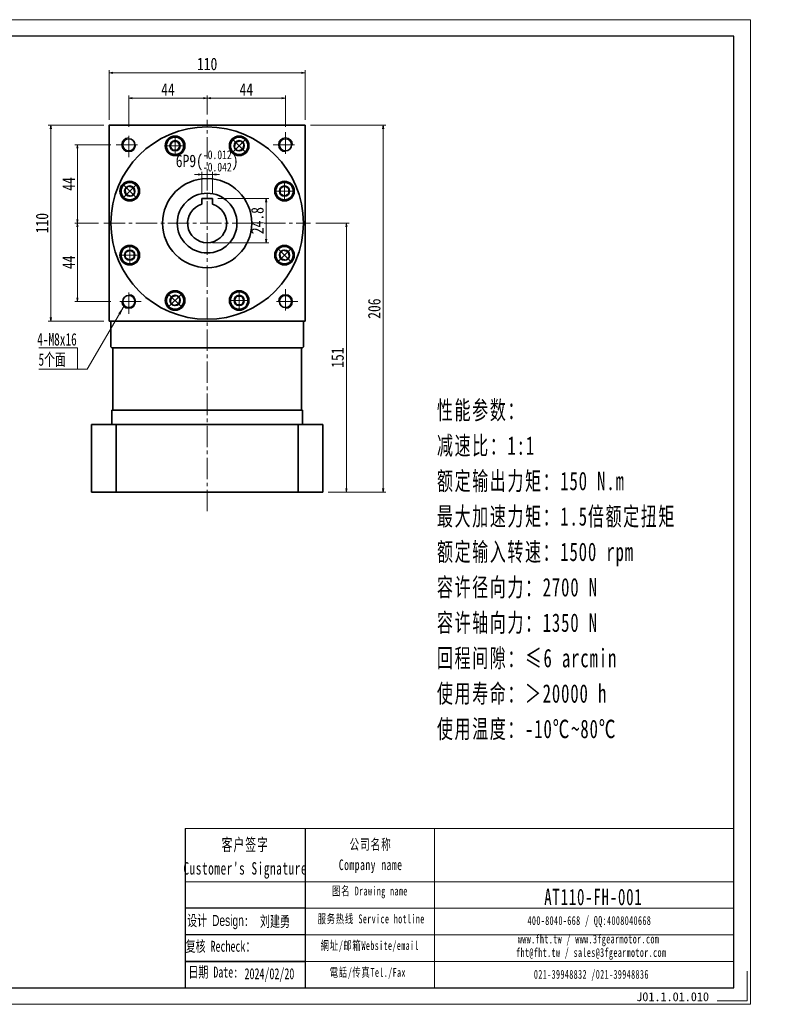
# Model space of a CAD drawing. Header units: millimetres. Extents: x -4 to 795, y 0 to 553.
# Tile 2 of 2: x 372 to 795, y 0 to 553. Entities that reach past the tile are written whole.
import ezdxf

# ---------------------------------------------------------------- set-up
doc = ezdxf.new("R2010")
doc.units = ezdxf.units.MM
doc.linetypes.add('点画线', pattern=[18, 12, -2, 2, -2])
doc.layers.add('6文字层', color=3, linetype='Continuous')
doc.layers.add('7标注层', color=4, linetype='Continuous')
for name, color, linetype, lineweight in [('SLD-0', 7, 'Continuous', 18), ('中心线层', 1, '点画线', 18), ('图框_外框线', 7, 'Continuous', 18), ('尺寸线层', 3, 'Continuous', 18), ('粗实线层', 7, 'Continuous', 35)]:
    doc.layers.add(name, color=color, linetype=linetype, lineweight=lineweight)
doc.styles.add('宋体', font='txt', dxfattribs={"width": 0.8})
doc.styles.add('标准', font='txt', dxfattribs={"width": 0.667})
doc.styles.add('样式 1', font='txt')
doc.dimstyles.new('A水平标注$0', dxfattribs={"dimtxt": 3.5, "dimasz": 2, "dimexe": 1.5, "dimexo": 3, "dimgap": 1.1, "dimtad": 1, "dimtoh": 1, "dimdec": 4, "dimdsep": 46, "dimtxsty": '宋体', "dimblk": 'OPEN', "dimcen": 3, "dimclrd": 3, "dimclre": 3, "dimclrt": 6, "dimadec": 0, "dimazin": 0, "dimtm": 1e-09, "dimtfac": 1, "dimtdec": 4, "dimtix": 1, "dimtmove": 0, "dimatfit": 3, "dimldrblk": 'OPEN', "dimfxl": 0, "dimlwd": 13, "dimlwe": 13, "dimarcsym": 0})

# ---------------------------------------------------------------- blocks, each defined once
blk = doc.blocks.new('_Open')
at = {"color": 0, "linetype": 'ByBlock', "lineweight": -2}
for p, q in [((-1, 0.17), (0, 0)), ((-1, -0.17), (0, 0)), ((0, 0), (-1, 0))]:
    blk.add_line(p, q, dxfattribs=at)
blk = doc.blocks.new('*D14')
at = {"layer": 'Defpoints', "color": 0}
for p in [(531.77, 523), (421.77, 493.58), (531.77, 493.58)]:
    blk.add_point(p, dxfattribs=at)
at = {"layer": '尺寸线层', "color": 3, "lineweight": 13}
for p, q in [((421.77, 496.58), (421.77, 524.5)), ((423.77, 523), (529.77, 523)), ((531.77, 496.58), (531.77, 524.5))]:
    blk.add_line(p, q, dxfattribs=at)
at = {"layer": '尺寸线层', "color": 3, "lineweight": 13, "xscale": 2, "yscale": 2, "zscale": 2, "rotation": 180}
blk.add_blockref('_Open', (421.77, 523), dxfattribs=at)
at = {"layer": '尺寸线层', "color": 3, "lineweight": 13, "xscale": 2, "yscale": 2, "zscale": 2}
blk.add_blockref('_Open', (531.77, 523), dxfattribs=at)
at = {"layer": '尺寸线层', "color": 6, "insert": (476.77, 527.92), "char_height": 7, "attachment_point": 5, "style": '宋体'}
blk.add_mtext('110', dxfattribs=at)
blk = doc.blocks.new('*D15')
at = {"layer": 'Defpoints', "color": 0}
for p in [(389.06, 493.58), (421.77, 493.58), (421.77, 383.58)]:
    blk.add_point(p, dxfattribs=at)
at = {"layer": '尺寸线层', "color": 3, "lineweight": 13}
for p, q in [((418.77, 493.58), (387.56, 493.58)), ((389.06, 385.58), (389.06, 491.58)), ((418.77, 383.58), (387.56, 383.58))]:
    blk.add_line(p, q, dxfattribs=at)
at = {"layer": '尺寸线层', "color": 3, "lineweight": 13, "xscale": 2, "yscale": 2, "zscale": 2}
for p, rotation in [((389.06, 493.58), 90), ((389.06, 383.58), 270)]:
    blk.add_blockref('_Open', p, dxfattribs=dict(at, rotation=rotation))
at = {"layer": '尺寸线层', "color": 6, "insert": (384.14, 438.58), "char_height": 7, "attachment_point": 5, "rotation": 90, "style": '宋体'}
blk.add_mtext('110', dxfattribs=at)
blk = doc.blocks.new('*D16')
at = {"layer": 'Defpoints', "color": 0}
for p in [(425.77, 482.58), (403.92, 438.58), (418.77, 438.58)]:
    blk.add_point(p, dxfattribs=at)
at = {"layer": '尺寸线层', "color": 3, "lineweight": 13}
for p, q in [((422.77, 482.58), (402.42, 482.58)), ((403.92, 480.58), (403.92, 440.58)), ((415.77, 438.58), (402.42, 438.58))]:
    blk.add_line(p, q, dxfattribs=at)
at = {"layer": '尺寸线层', "color": 3, "lineweight": 13, "xscale": 2, "yscale": 2, "zscale": 2}
for p, rotation in [((403.92, 482.58), 90), ((403.92, 438.58), 270)]:
    blk.add_blockref('_Open', p, dxfattribs=dict(at, rotation=rotation))
at = {"layer": '尺寸线层', "color": 6, "insert": (399.04, 460.58), "char_height": 7, "attachment_point": 5, "rotation": 90, "style": '宋体'}
blk.add_mtext('44', dxfattribs=at)
blk = doc.blocks.new('*D17')
at = {"layer": 'Defpoints', "color": 0}
for p in [(418.77, 438.58), (403.92, 394.58), (425.77, 394.58)]:
    blk.add_point(p, dxfattribs=at)
at = {"layer": '尺寸线层', "color": 3, "lineweight": 13}
for p, q in [((415.77, 438.58), (402.42, 438.58)), ((403.92, 436.58), (403.92, 396.58)), ((422.77, 394.58), (402.42, 394.58))]:
    blk.add_line(p, q, dxfattribs=at)
at = {"layer": '尺寸线层', "color": 3, "lineweight": 13, "xscale": 2, "yscale": 2, "zscale": 2}
for p, rotation in [((403.92, 438.58), 90), ((403.92, 394.58), 270)]:
    blk.add_blockref('_Open', p, dxfattribs=dict(at, rotation=rotation))
at = {"layer": '尺寸线层', "color": 6, "insert": (399.04, 416.58), "char_height": 7, "attachment_point": 5, "rotation": 90, "style": '宋体'}
blk.add_mtext('44', dxfattribs=at)
blk = doc.blocks.new('*D18')
at = {"layer": 'Defpoints', "color": 0}
for p in [(476.77, 508.72), (476.77, 496.58), (432.77, 489.58)]:
    blk.add_point(p, dxfattribs=at)
at = {"layer": '尺寸线层', "color": 3, "lineweight": 13}
for p, q in [((432.77, 492.58), (432.77, 510.22)), ((434.77, 508.72), (474.77, 508.72)), ((476.77, 499.58), (476.77, 510.22))]:
    blk.add_line(p, q, dxfattribs=at)
at = {"layer": '尺寸线层', "color": 3, "lineweight": 13, "xscale": 2, "yscale": 2, "zscale": 2, "rotation": 180}
blk.add_blockref('_Open', (432.77, 508.72), dxfattribs=at)
at = {"layer": '尺寸线层', "color": 3, "lineweight": 13, "xscale": 2, "yscale": 2, "zscale": 2}
blk.add_blockref('_Open', (476.77, 508.72), dxfattribs=at)
at = {"layer": '尺寸线层', "color": 6, "insert": (454.77, 513.61), "char_height": 7, "attachment_point": 5, "style": '宋体'}
blk.add_mtext('44', dxfattribs=at)
blk = doc.blocks.new('*D19')
at = {"layer": 'Defpoints', "color": 0}
for p in [(520.77, 508.72), (476.77, 496.58), (520.77, 489.58)]:
    blk.add_point(p, dxfattribs=at)
at = {"layer": '尺寸线层', "color": 3, "lineweight": 13}
for p, q in [((476.77, 499.58), (476.77, 510.22)), ((478.77, 508.72), (518.77, 508.72)), ((520.77, 492.58), (520.77, 510.22))]:
    blk.add_line(p, q, dxfattribs=at)
at = {"layer": '尺寸线层', "color": 3, "lineweight": 13, "xscale": 2, "yscale": 2, "zscale": 2, "rotation": 180}
blk.add_blockref('_Open', (476.77, 508.72), dxfattribs=at)
at = {"layer": '尺寸线层', "color": 3, "lineweight": 13, "xscale": 2, "yscale": 2, "zscale": 2}
blk.add_blockref('_Open', (520.77, 508.72), dxfattribs=at)
at = {"layer": '尺寸线层', "color": 6, "insert": (498.77, 513.61), "char_height": 7, "attachment_point": 5, "style": '宋体'}
blk.add_mtext('44', dxfattribs=at)
blk = doc.blocks.new('*D20')
at = {"layer": 'Defpoints', "color": 0}
for p in [(534.77, 438.58), (541.77, 287.58), (554.92, 287.58)]:
    blk.add_point(p, dxfattribs=at)
at = {"layer": '尺寸线层', "color": 3, "lineweight": 13}
for p, q in [((537.77, 438.58), (556.42, 438.58)), ((554.92, 436.58), (554.92, 289.58)), ((544.77, 287.58), (556.42, 287.58))]:
    blk.add_line(p, q, dxfattribs=at)
at = {"layer": '尺寸线层', "color": 3, "lineweight": 13, "xscale": 2, "yscale": 2, "zscale": 2}
for p, rotation in [((554.92, 438.58), 90), ((554.92, 287.58), 270)]:
    blk.add_blockref('_Open', p, dxfattribs=dict(at, rotation=rotation))
at = {"layer": '尺寸线层', "color": 6, "insert": (550.02, 363.08), "char_height": 7, "attachment_point": 5, "rotation": 90, "style": '宋体'}
blk.add_mtext('151', dxfattribs=at)
blk = doc.blocks.new('*D21')
at = {"layer": 'Defpoints', "color": 0}
for p in [(531.77, 493.58), (541.77, 287.58), (575.53, 287.58)]:
    blk.add_point(p, dxfattribs=at)
at = {"layer": '尺寸线层', "color": 3, "lineweight": 13}
for p, q in [((534.77, 493.58), (577.03, 493.58)), ((575.53, 491.58), (575.53, 289.58)), ((544.77, 287.58), (577.03, 287.58))]:
    blk.add_line(p, q, dxfattribs=at)
at = {"layer": '尺寸线层', "color": 3, "lineweight": 13, "xscale": 2, "yscale": 2, "zscale": 2}
for p, rotation in [((575.53, 493.58), 90), ((575.53, 287.58), 270)]:
    blk.add_blockref('_Open', p, dxfattribs=dict(at, rotation=rotation))
at = {"layer": '尺寸线层', "color": 6, "insert": (570.61, 390.58), "char_height": 7, "attachment_point": 5, "rotation": 90, "style": '宋体'}
blk.add_mtext('206', dxfattribs=at)
blk = doc.blocks.new('*X5')
at = {"layer": '中心线层', "linetype": '点画线', "lineweight": 18}
for p, q in [((0, -5.64), (0, 5.64)), ((-5.64, 0), (5.64, 0))]:
    blk.add_line(p, q, dxfattribs=at)
at = {"layer": '粗实线层'}
for p, q in [((-2.89, 0), (-1.44, 2.5)), ((-2.89, 0), (-1.44, -2.5)), ((-1.44, 2.5), (1.44, 2.5)), ((2.89, 0), (1.44, 2.5)), ((2.89, 0), (1.44, 2.5)), ((2.89, 0), (1.44, -2.5)), ((-1.44, -2.5), (1.44, -2.5))]:
    blk.add_line(p, q, dxfattribs=at)
blk.add_circle((0, 0), 2.89, dxfattribs=at)
for start, end in [(0, 180), (180, 360)]:
    blk.add_arc((0, 0), 4.89, start, end, dxfattribs=at)
blk = doc.blocks.new('*D12')
at = {"layer": 'Defpoints', "color": 0}
for p in [(473.77, 465.94), (473.77, 452.38), (479.77, 452.38)]:
    blk.add_point(p, dxfattribs=at)
at = {"layer": '尺寸线层', "color": 3, "lineweight": 13}
for p, q in [((471.77, 465.94), (469.77, 465.94)), ((473.77, 455.38), (473.77, 467.44)), ((479.77, 465.94), (473.77, 465.94)), ((479.77, 455.38), (479.77, 467.44)), ((481.77, 465.94), (483.77, 465.94))]:
    blk.add_line(p, q, dxfattribs=at)
at = {"layer": '尺寸线层', "color": 3, "lineweight": 13, "xscale": 2, "yscale": 2, "zscale": 2}
blk.add_blockref('_Open', (473.77, 465.94), dxfattribs=at)
at = {"layer": '尺寸线层', "color": 3, "lineweight": 13, "xscale": 2, "yscale": 2, "zscale": 2, "rotation": 180}
blk.add_blockref('_Open', (479.77, 465.94), dxfattribs=at)
at = {"layer": '尺寸线层', "color": 6, "insert": (476.77, 473.53), "char_height": 7, "attachment_point": 5, "style": '宋体'}
blk.add_mtext('{\\A1;\\A1;6P9({\\H0.707107x;\\S-0.012^ -0.042;})}', dxfattribs=at)
blk = doc.blocks.new('*D13')
at = {"layer": 'Defpoints', "color": 0}
for p in [(479.77, 452.38), (476.77, 427.58), (509.93, 427.58)]:
    blk.add_point(p, dxfattribs=at)
at = {"layer": '尺寸线层', "color": 3, "lineweight": 13}
for p, q in [((482.77, 452.38), (511.43, 452.38)), ((509.93, 450.38), (509.93, 429.58)), ((479.77, 427.58), (511.43, 427.58))]:
    blk.add_line(p, q, dxfattribs=at)
at = {"layer": '尺寸线层', "color": 3, "lineweight": 13, "xscale": 2, "yscale": 2, "zscale": 2}
for p, rotation in [((509.93, 452.38), 90), ((509.93, 427.58), 270)]:
    blk.add_blockref('_Open', p, dxfattribs=dict(at, rotation=rotation))
at = {"layer": '尺寸线层', "color": 6, "insert": (505.01, 439.98), "char_height": 7, "attachment_point": 5, "rotation": 90, "style": '宋体'}
blk.add_mtext('24.8', dxfattribs=at)

msp = doc.modelspace()

# ---------------------------------------------------------------- hatches: boundary and pattern name
at = {"layer": '尺寸线层', "linetype": 'Continuous'}
msp.add_hatch(color=0, dxfattribs=at).paths.add_polyline_path([(430.19106, 392.19762), (428.06167, 387.18949), (426.89442, 387.86775)], flags=0)

# ---------------------------------------------------------------- linework, layer by layer
for p, q in [((531.77675, 98.64893), (531.77675, 9.29119)), ((531.77675, 53.92006), (464.38927, 53.92006)), ((531.77675, 39.01744), (464.38927, 39.01744))]:
    msp.add_line(p, q)
at = {"layer": '7标注层', "color": 0}
msp.add_line((464.37029, 98.64893), (464.37029, 9.30647), dxfattribs=at)
at = {"layer": '中心线层'}
for p, q in [((476.773, 276.86077), (476.773, 496.5758)), ((432.773, 475.5806), (432.773, 489.5806)), ((520.773, 489.5806), (520.773, 475.5806)), ((425.773, 482.5806), (439.773, 482.5806)), ((513.773, 482.5806), (527.773, 482.5806)), ((418.773, 438.5806), (534.773, 438.5806)), ((432.773, 387.5806), (432.773, 401.5806)), ((520.773, 401.5806), (520.773, 387.5806)), ((439.773, 394.5806), (425.773, 394.5806)), ((527.773, 394.5806), (513.773, 394.5806))]:
    msp.add_line(p, q, dxfattribs=at)
at = {"layer": '图框_外框线'}
for p, q in [((464.37029, 98.64893), (531.77675, 98.64893)), ((531.77675, 98.64893), (531.77675, 9.30647)), ((531.77675, 98.64893), (772.43716, 98.64893)), ((604.40266, 98.64893), (604.40266, 9.30647)), ((464.37029, 68.83528), (531.77675, 68.83528)), ((531.77675, 68.83528), (772.43716, 68.83528)), ((531.77675, 53.92846), (772.43716, 53.92846)), ((531.77675, 39.02163), (772.43716, 39.02163)), ((531.77675, 24.11481), (772.43716, 24.11481))]:
    msp.add_line(p, q, dxfattribs=at)
at = {"layer": '图框_外框线', "color": 3}
msp.add_lwpolyline([(779.88234, 18.61294), (779.88234, 1.86129), (763.13069, 1.86129)], dxfattribs=at)
at = {"layer": '尺寸线层', "color": 0, "linetype": 'Continuous'}
msp.add_line((430.19106, 392.19762), (409.45678, 356.51476), dxfattribs=at)
at = {"layer": '尺寸线层', "color": 0}
for p, q in [((404.05678, 368.62168), (382.22498, 368.62168)), ((404.05678, 356.51476), (404.05678, 368.62168)), ((404.05678, 356.51476), (382.22498, 356.51476)), ((409.45678, 356.51476), (404.05678, 356.51476))]:
    msp.add_line(p, q, dxfattribs=at)
at = {"layer": '粗实线层'}
for p, q in [((479.773, 452.3806), (473.773, 452.3806)), ((473.773, 452.3806), (473.773, 449.16361)), ((479.773, 452.3806), (479.773, 449.16361)), ((423.273, 383.5806), (422.773, 383.0806)), ((422.773, 383.0806), (422.773, 369.0806)), ((530.273, 383.5806), (530.773, 383.0806)), ((530.773, 383.0806), (530.773, 369.0806)), ((423.273, 368.5806), (422.773, 369.0806)), ((423.273, 368.5806), (530.273, 368.5806)), ((423.773, 333.5806), (423.773, 368.5806)), ((529.773, 333.5806), (529.773, 368.5806)), ((530.273, 368.5806), (530.773, 369.0806)), ((423.273, 333.5806), (530.273, 333.5806)), ((423.273, 326.0806), (423.273, 333.5806)), ((530.273, 326.0806), (530.273, 333.5806)), ((411.773, 325.5806), (411.773, 287.5806)), ((411.773, 325.5806), (541.773, 325.5806)), ((423.773, 325.5806), (423.273, 326.0806)), ((423.773, 325.5806), (423.273, 326.0806)), ((529.773, 325.5806), (423.773, 325.5806)), ((425.72496, 287.5806), (425.72496, 325.5806)), ((527.82104, 287.5806), (527.82104, 325.5806)), ((529.773, 325.5806), (530.273, 326.0806)), ((529.773, 325.5806), (530.273, 326.0806)), ((541.773, 325.5806), (541.773, 287.5806)), ((411.773, 287.5806), (541.773, 287.5806)), ((531.77675, 24.11481), (464.38927, 24.11481))]:
    msp.add_line(p, q, dxfattribs=at)
for points in [[(421.773, 383.5806), (421.773, 493.5806)], [(421.773, 492.9806), (421.773, 493.5806), (531.773, 493.5806), (531.773, 492.9806)], [(531.773, 383.5806), (531.773, 493.5806)], [(531.773, 383.5806), (421.773, 383.5806)]]:
    msp.add_lwpolyline(points, dxfattribs=at)
for centre, radius in [((476.773, 438.5806), 54), ((458.78688, 482.00294), 5.5), ((494.75912, 482.00294), 5.5), ((432.773, 482.5806), 3.4), ((520.773, 482.5806), 3.4), ((433.35066, 456.56672), 5.5), ((476.773, 438.5806), 25), ((520.19534, 456.56672), 5.5), ((476.773, 438.5806), 16.75), ((433.35066, 420.59448), 5.5), ((520.19534, 420.59448), 5.5), ((458.78688, 395.15826), 5.5), ((494.75912, 395.15826), 5.5), ((432.773, 394.5806), 3.4), ((520.773, 394.5806), 3.4)]:
    msp.add_circle(centre, radius, dxfattribs=at)
at = {"layer": '粗实线层', "lineweight": 18}
for centre, start, end in [((432.773, 482.5806), 90, 360), ((520.773, 482.5806), 0, 270), ((432.773, 394.5806), 180, 90), ((520.773, 394.5806), 270, 180)]:
    msp.add_arc(centre, 4, start, end, dxfattribs=at)
at = {"layer": '粗实线层'}
msp.add_arc((476.773, 438.5806), 11, 105.8266201, 74.1733799, dxfattribs=at)

# ---------------------------------------------------------------- block references
at = {"layer": '粗实线层', "rotation": 315.0000000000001}
msp.add_blockref('*X5', (494.75912, 482.00294), dxfattribs=at)

# ---------------------------------------------------------------- texts
at = {"layer": '6文字层', "insert": (717.66282, 6.76223), "char_height": 5, "width": 43.304423, "attachment_point": 1, "style": '样式 1'}
msp.add_mtext('J01.1.01.010', dxfattribs=at)
at = {"layer": 'SLD-0', "color": 1, "attachment_point": 2, "line_spacing_factor": 1.15057, "style": '标准'}
for s, insert, char_height, width in [("\\T1.1;客户签字\\PCustomer's Signature", (498.1897, 93.13329), 6.9565181, 86.5398021), ('\\T1.1;公司名称\\PCompany name', (568.55032, 92.76401), 5.9627298, 77.1987332), ('\\T1.1;图名 Drawing name', (568.14274, 66.08742), 4.9689415, 63.5462241), ('{\\H1.54560x;\\T1.10000;AT110-FH-001}', (693.5773, 64.88758), 5.9627298, 50.6259207), ('\\T1.1;服务热线 Service hotline', (568.84737, 50.46269), 4.9689415, 70.7965984), ('\\T1.1;400-8040-668 / QQ:4008040668', (691.33366, 49.51324), 4.9689415, 144.6727647), ('\\T1.1;www.fht.tw / www.3fgearmotor.com ', (690.8755, 39.1636), 4.9689415, 144.8356263), ('\\T1.1;網址/邮箱Website/email', (568.07366, 35.49204), 4.9689415, 73.6925952), ('{\\T1.10000;fht@fht.tw / sales@3fgearmotor.com }', (692.38983, 31.59722), 4.9689415, 144.8356263), ('\\T1.1;電話/传真Tel./Fax', (566.9604, 20.40468), 4.9689415, 74.5789012), ('\\T1.1;021-39948832 /021-39948836 ', (692.44179, 19.31826), 4.9689415, 110.5929571)]:
    msp.add_mtext(s, dxfattribs=dict(at, insert=insert, char_height=char_height, width=width))
at = {"layer": 'SLD-0', "color": 1, "width": 55.8606443, "attachment_point": 2, "style": '标准'}
for s, insert, char_height in [('{\\f宋体|b0|i0|c134|p2;设计 \\fArial|b0|i0|c0|p2;Design}:', (482.84256, 50.14331), 6.1598365), ('{\\fSimSun|b1|i0|c134|p2;刘建勇 }', (514.86714, 49.67112), 6.1598365), ('{\\f宋体|b0|i0|c134|p2;复核 Recheck：}', (484.26697, 35.66856), 6.1598365), ('{\\f宋体|b0|i0|c134|p2;日期 }Date:', (480.22657, 21.19506), 6.1598365), ('2024/02/20', (511.73785, 20.25954), 6.159837)]:
    msp.add_mtext(s, dxfattribs=dict(at, insert=insert, char_height=char_height))
at = {"layer": '尺寸线层', "color": 0, "style": '标准', "width": 0.667}
for s, p in [('4-M8x16', (381.35959, 369.86303)), ('5个面', (382.09398, 358.55297))]:
    msp.add_text(s, height=7, dxfattribs=at).set_placement(p)
at = {"layer": '尺寸线层', "insert": (605.7573, 338.79219), "char_height": 7.2576, "width": 181.6694567, "attachment_point": 1, "line_spacing_factor": 1.15057, "style": '标准'}
msp.add_mtext('\\T1.1;{\\H1.42857x;性能参数：\\P减速比：1:1\\P额定输出力矩：150 N.m\\P最大加速力矩：1.5倍额定扭矩\\P额定输入转速：1500 rpm\\P容许径向力：2700 N\\P容许轴向力：1350 N\\P回程间隙：≤6 arcmin\\P使用寿命：＞20000 h\\P使用温度：-10℃~80℃\\P}', dxfattribs=at)

# ---------------------------------------------------------------- dimensions: what is measured, and where the dimension line sits
at = {"layer": '尺寸线层'}
for base, p1, p2, picture, middle in [((531.773, 522.99556), (421.773, 493.5806), (531.773, 493.5806), '*D14', (476.773, 522.99556)), ((476.773, 508.72448), (432.773, 489.5806), (476.773, 496.5758), '*D18', (454.773, 508.72448)), ((520.773, 508.72448), (476.773, 496.5758), (520.773, 489.5806), '*D19', (498.773, 508.72448))]:
    dim = msp.add_linear_dim(base=base, p1=p1, p2=p2, dimstyle='A水平标注$0', override={"dimtxt": 7, "dimgap": 1.5, "dimblk": 'Open', "dimtfill": 1, "dimtfillclr": 256}, dxfattribs=at)
    dim.commit()
    dim.dimension.update_dxf_attribs({"geometry": picture, "text_midpoint": middle, "dimtype": 160})
for base, p1, p2, angle, override, picture, middle in [((389.05694, 493.5806), (421.773, 383.5806), (421.773, 493.5806), 90, {"dimtxt": 7, "dimgap": 1.5, "dimblk": 'Open', "dimtfill": 1, "dimtfillclr": 256}, '*D15', (389.05694, 438.5806)), ((575.52777, 287.5806), (531.773, 493.5806), (541.773, 287.5806), 270, {"dimtxt": 7, "dimgap": 1.5}, '*D21', (575.52777, 390.5806)), ((403.92202, 438.5806), (425.773, 482.5806), (418.773, 438.5806), 270, {"dimtxt": 7, "dimgap": 1.5, "dimblk": 'Open', "dimtfill": 1, "dimtfillclr": 256}, '*D16', (403.92202, 460.5806)), ((403.92202, 394.5806), (418.773, 438.5806), (425.773, 394.5806), 270, {"dimtxt": 7, "dimgap": 1.5, "dimblk": 'Open', "dimtfill": 1, "dimtfillclr": 256}, '*D17', (403.92202, 416.5806)), ((554.92189, 287.5806), (534.773, 438.5806), (541.773, 287.5806), 270, {"dimtxt": 7, "dimgap": 1.5}, '*D20', (554.92189, 363.0806))]:
    dim = msp.add_linear_dim(base=base, p1=p1, p2=p2, angle=angle, dimstyle='A水平标注$0', override=override, dxfattribs=at)
    dim.commit()
    dim.dimension.update_dxf_attribs({"geometry": picture, "text_midpoint": middle, "dimtype": 160})
dim = msp.add_linear_dim(base=(509.93009, 427.5806), p1=(479.773, 452.3806), p2=(476.773, 427.5806), angle=270, dimstyle='A水平标注$0', override={"dimtxt": 7, "dimgap": 1.5, "dimblk": 'Open', "dimtfill": 1, "dimtfillclr": 256}, dxfattribs=at)
dim.commit()
dim.dimension.update_dxf_attribs({"geometry": '*D13', "text_midpoint": (505.0083, 439.9806)})

# ---------------------------------------------------------------- next in the draw order: wipeouts: each hides what was drawn before it
for points in [[(463.67688, 482.00294), (463.60757, 482.82334), (463.60757, 482.82334), (463.19216, 484.12558), (462.43255, 485.26196), (461.38807, 486.1437), (460.14035, 486.7019), (458.78688, 486.89294), (458.78688, 486.89294), (457.43341, 486.7019), (456.18569, 486.1437), (455.14122, 485.26196), (454.3816, 484.12558), (453.96619, 482.82334), (453.96619, 482.82334), (453.89688, 482.00294), (453.89688, 482.00294), (454.0635, 480.73731), (454.55202, 479.55794), (455.32913, 478.54519), (456.34188, 477.76807), (457.52126, 477.27956), (458.78688, 477.11294), (458.78688, 477.11294), (460.29797, 477.35227), (461.66115, 478.04685), (462.74297, 479.12867), (463.43755, 480.49185)], [(436.80842, 460.02447), (436.1793, 460.55557), (436.1793, 460.55557), (434.96474, 461.18266), (433.62406, 461.44907), (432.26203, 461.334), (430.98505, 460.84644), (429.89291, 460.02447), (429.89291, 460.02447), (429.07095, 458.93234), (428.58338, 457.65536), (428.46831, 456.29332), (428.73473, 454.95265), (429.36181, 453.73809), (429.36181, 453.73809), (429.89291, 453.10897), (429.89291, 453.10897), (430.90566, 452.33186), (432.08504, 451.84334), (433.35066, 451.67672), (434.61629, 451.84334), (435.79566, 452.33186), (436.80842, 453.10897), (436.80842, 453.10897), (437.70769, 454.34671), (438.18046, 455.80176), (438.18046, 457.33169), (437.70769, 458.78674)], [(520.19534, 451.67672), (521.01574, 451.74603), (521.01574, 451.74603), (522.31798, 452.16144), (523.45436, 452.92106), (524.3361, 453.96553), (524.8943, 455.21325), (525.08534, 456.56672), (525.08534, 456.56672), (524.8943, 457.9202), (524.3361, 459.16791), (523.45436, 460.21239), (522.31798, 460.972), (521.01574, 461.38741), (521.01574, 461.38741), (520.19534, 461.45672), (520.19534, 461.45672), (518.92972, 461.2901), (517.75034, 460.80159), (516.73759, 460.02447), (515.96048, 459.01172), (515.47196, 457.83235), (515.30534, 456.56672), (515.30534, 456.56672), (515.54467, 455.05563), (516.23925, 453.69245), (517.32107, 452.61063), (518.68425, 451.91606)], [(433.35066, 425.48448), (432.53026, 425.41517), (432.53026, 425.41517), (431.22803, 424.99976), (430.09164, 424.24014), (429.2099, 423.19567), (428.65171, 421.94795), (428.46066, 420.59448), (428.46066, 420.59448), (428.65171, 419.24101), (429.2099, 417.99329), (430.09164, 416.94881), (431.22803, 416.1892), (432.53026, 415.77379), (432.53026, 415.77379), (433.35066, 415.70448), (433.35066, 415.70448), (434.61629, 415.8711), (435.79566, 416.35962), (436.80842, 417.13673), (437.58553, 418.14948), (438.07404, 419.32885), (438.24066, 420.59448), (438.24066, 420.59448), (438.00133, 422.10557), (437.30676, 423.46875), (436.22493, 424.55057), (434.86176, 425.24515)], [(516.73759, 417.13673), (517.36671, 416.60563), (517.36671, 416.60563), (518.58127, 415.97854), (519.92194, 415.71213), (521.28398, 415.8272), (522.56096, 416.31476), (523.65309, 417.13673), (523.65309, 417.13673), (524.47506, 418.22886), (524.96262, 419.50584), (525.07769, 420.86788), (524.81128, 422.20855), (524.18419, 423.42311), (524.18419, 423.42311), (523.65309, 424.05223), (523.65309, 424.05223), (522.64034, 424.82934), (521.46097, 425.31786), (520.19534, 425.48448), (518.92972, 425.31786), (517.75034, 424.82934), (516.73759, 424.05223), (516.73759, 424.05223), (515.83832, 422.81449), (515.36554, 421.35944), (515.36554, 419.82951), (515.83832, 418.37447)], [(455.32913, 398.61601), (454.79803, 397.98689), (454.79803, 397.98689), (454.17094, 396.77234), (453.90453, 395.43166), (454.0196, 394.06962), (454.50717, 392.79265), (455.32913, 391.70051), (455.32913, 391.70051), (456.42127, 390.87855), (457.69824, 390.39098), (459.06028, 390.27591), (460.40095, 390.54233), (461.61551, 391.16941), (461.61551, 391.16941), (462.24463, 391.70051), (462.24463, 391.70051), (463.02175, 392.71326), (463.51026, 393.89264), (463.67688, 395.15826), (463.51026, 396.42389), (463.02175, 397.60326), (462.24463, 398.61601), (462.24463, 398.61601), (461.00689, 399.51528), (459.55185, 399.98806), (458.02192, 399.98806), (456.56687, 399.51528)], [(489.86912, 395.15826), (489.93843, 394.33786), (489.93843, 394.33786), (490.35384, 393.03562), (491.11346, 391.89924), (492.15793, 391.0175), (493.40565, 390.4593), (494.75912, 390.26826), (494.75912, 390.26826), (496.1126, 390.4593), (497.36032, 391.0175), (498.40479, 391.89924), (499.16441, 393.03562), (499.57981, 394.33786), (499.57981, 394.33786), (499.64912, 395.15826), (499.64912, 395.15826), (499.4825, 396.42389), (498.99399, 397.60326), (498.21688, 398.61601), (497.20412, 399.39313), (496.02475, 399.88164), (494.75912, 400.04826), (494.75912, 400.04826), (493.24803, 399.80893), (491.88485, 399.11436), (490.80303, 398.03253), (490.10846, 396.66936)]]:
    msp.add_wipeout(points).dxf.layer = '粗实线层'

# ---------------------------------------------------------------- next in the draw order: linework, layer by layer
at = {"layer": '图框_外框线', "color": 3}
msp.add_lwpolyline([(0, 0), (781.74363, 0), (781.74363, 552.80442), (0, 552.80442)], close=True, dxfattribs=at)
at = {"layer": '图框_外框线', "color": 3, "lineweight": 25}
msp.add_lwpolyline([(46.53236, 9.30647), (772.43716, 9.30647), (772.43716, 543.49795), (46.53236, 543.49795)], close=True, dxfattribs=at)

# ---------------------------------------------------------------- next in the draw order: block references
at = {"layer": '粗实线层'}
msp.add_blockref('*X5', (458.78688, 482.00294), dxfattribs=at)
for p, rotation in [((433.35066, 456.56672), 45.00000000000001), ((520.19534, 456.56672), 270), ((433.35066, 420.59448), 90), ((520.19534, 420.59448), 225), ((458.78688, 395.15826), 135.0000000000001), ((494.75912, 395.15826), 180)]:
    msp.add_blockref('*X5', p, dxfattribs=dict(at, rotation=rotation))

# ---------------------------------------------------------------- next in the draw order: dimensions: what is measured, and where the dimension line sits
at = {"layer": '尺寸线层'}
dim = msp.add_linear_dim(base=(473.773, 465.93623), p1=(479.773, 452.3806), p2=(473.773, 452.3806), text='{\\A1;\\A1;6P9({\\H0.707107x;\\S-0.012^ -0.042;})}', dimstyle='A水平标注$0', override={"dimtxt": 7, "dimgap": 1.5, "dimblk": 'Open', "dimtp": -0.012, "dimtm": 0.042, "dimtdec": 3, "dimtfill": 1, "dimtfillclr": 256, "dimtzin": 8}, dxfattribs=at)
dim.commit()
dim.dimension.update_dxf_attribs({"geometry": '*D12', "text_midpoint": (476.773, 473.5305)})

doc.saveas('drawing.dxf')
